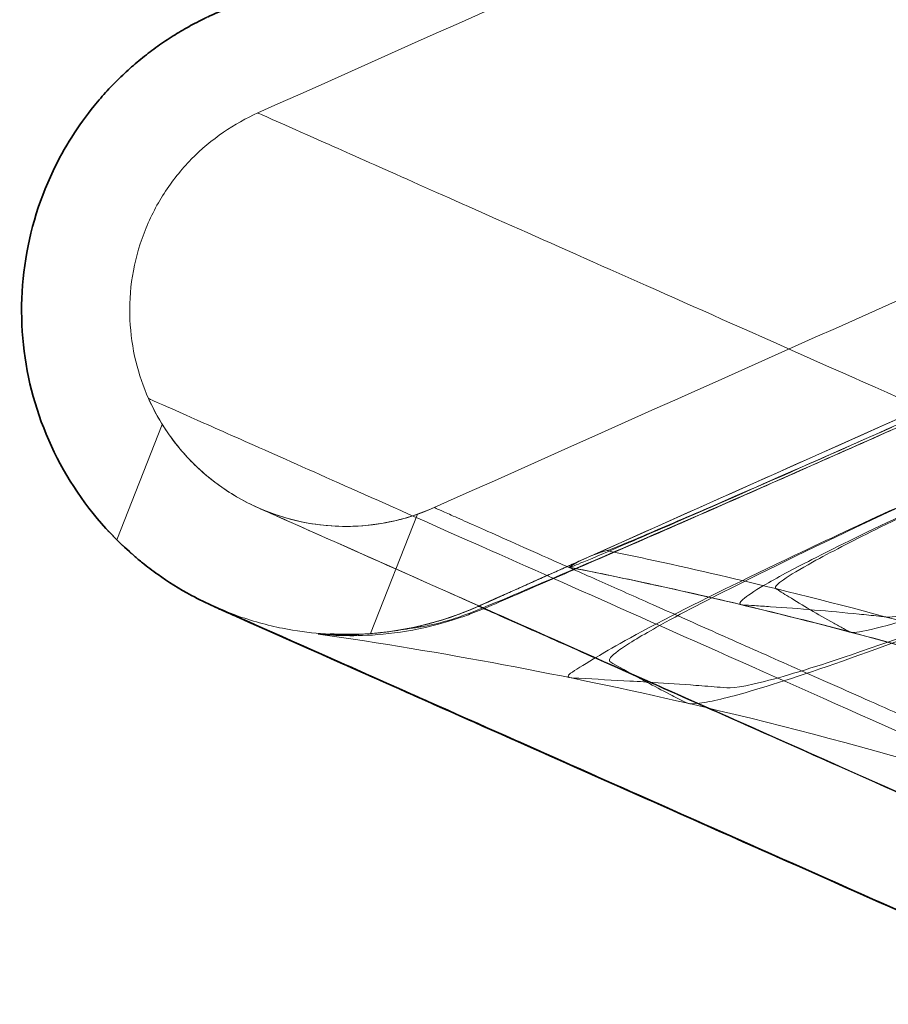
# Model space of a CAD drawing. Header units: millimetres. Extents: x -234 to 1726, y -356 to 1749.
# Tile 27 of 202: x 865 to 881, y 1544 to 1563. Entities that reach past the tile are written whole.
import ezdxf

# ---------------------------------------------------------------- set-up
doc = ezdxf.new("R2010")
doc.units = ezdxf.units.MM
for name, color, linetype, lineweight in [('Spigoli nascosti(ISO)', 7, 'Continuous', 18), ('Spigoli tangenti nascosti(ISO)', 7, 'Continuous', 18), ('Spigoli tangenti visibili(ISO)', 7, 'Continuous', 35), ('Spigoli visibili(ISO)', 7, 'Continuous', 35)]:
    doc.layers.add(name, color=color, linetype=linetype, lineweight=lineweight)

msp = doc.modelspace()

# ---------------------------------------------------------------- linework, layer by layer
at = {"layer": 'Spigoli nascosti(ISO)'}
for p, q in [((867.608, 1555.124), (866.768, 1552.988)), ((867.807, 1554.833), (867.807, 1554.833)), ((872.327, 1553.462), (871.459, 1551.254))]:
    msp.add_line(p, q, dxfattribs=at)
msp.add_ellipse((871.007, 1557.235), major_axis=(3.646, 1.648), ratio=0.999009, start_param=4.552687, end_param=4.708032, dxfattribs=at)
for points, knots in [([(873.453, 1551.759), (877.257, 1553.459), (881.061, 1555.159), (885.583, 1557.181), (886.301, 1557.554), (887.198, 1558.361), (887.481, 1558.675), (887.974, 1559.353), (888.185, 1559.72), (888.526, 1560.485), (888.657, 1560.888), (888.83, 1561.708), (888.874, 1562.129), (888.873, 1562.967), (888.829, 1563.388), (888.656, 1564.194), (888.529, 1564.584), (888.091, 1565.58), (887.703, 1566.165), (886.969, 1566.941), (886.675, 1567.197), (886.197, 1567.538), (886.028, 1567.646), (885.767, 1567.795), (885.678, 1567.843), (885.543, 1567.912), (885.497, 1567.934), (885.429, 1567.967), (885.406, 1567.978), (885.371, 1567.993), (885.359, 1567.999), (885.342, 1568.007), (885.336, 1568.009), (885.328, 1568.013), (885.325, 1568.014), (885.321, 1568.016), (885.319, 1568.017), (885.317, 1568.018), (885.316, 1568.018), (885.315, 1568.019)], [0, 0, 0, 0, 1.25, 1.25, 1.486164, 1.486164, 1.611828, 1.611828, 1.737492, 1.737492, 1.863156, 1.863156, 1.98882, 1.98882, 2.114485, 2.114485, 2.236259, 2.236259, 2.440832, 2.440832, 2.556739, 2.556739, 2.616802, 2.616802, 2.647114, 2.647114, 2.662305, 2.662305, 2.669906, 2.669906, 2.673706, 2.673706, 2.675607, 2.675607, 2.676557, 2.676557, 2.677032, 2.677032, 2.677276, 2.677276, 2.677276, 2.677276]), ([(873.453, 1551.759), (875.631, 1552.733), (877.81, 1553.706), (879.961, 1554.668), (881.428, 1555.323), (882.883, 1555.974), (884.316, 1556.614), (884.652, 1556.764), (884.985, 1556.913), (885.321, 1557.063), (886.275, 1557.489), (887.286, 1558.273), (887.971, 1559.377), (888.634, 1560.444), (888.947, 1561.779), (888.858, 1562.983), (888.805, 1563.695), (888.626, 1564.358), (888.378, 1564.929), (888.114, 1565.536), (887.735, 1566.131), (887.231, 1566.664), (886.707, 1567.218), (886.041, 1567.684), (885.311, 1568.012)], [31.850006, 31.850006, 31.850006, 31.850006, 39.008487, 39.008487, 39.008487, 43.892937, 43.892937, 43.892937, 45.038983, 45.038983, 45.038983, 48.650033, 48.650033, 48.650033, 52.140405, 52.140405, 52.140405, 54.204835, 54.204835, 54.204835, 56.398555, 56.398555, 56.398555, 58.681705, 58.681705, 58.681705, 58.681705]), ([(867.354, 1555.602), (867.45, 1555.388), (867.594, 1555.127), (867.774, 1554.877), (867.807, 1554.833)], [22.425003, 22.425003, 22.425003, 22.425003, 23.603128, 23.856976, 23.856976, 23.856976, 23.856976]), ([(882.3, 1555.557), (880.561, 1554.78), (878.813, 1554.008), (876.22, 1552.876), (875.274, 1552.467), (873.723, 1551.802), (873.203, 1551.591), (872.768, 1551.456), (872.547, 1551.403), (872.413, 1551.38), (872.39, 1551.378), (872.185, 1551.347), (872.055, 1551.327), (871.912, 1551.306)], [-1.056419, -1.056419, -1.056419, -1.056419, -0.8691, -0.8691, -0.739425, -0.739425, -0.60388, -0.60388, -0.477077, -0.477077, -0.390011, -0.390011, 0, 0, 0, 0]), ([(882.132, 1555.533), (881.377, 1555.195), (880.609, 1554.854), (879.069, 1554.174), (878.33, 1553.851), (877.263, 1553.388), (876.841, 1553.207), (876.261, 1552.96), (876.06, 1552.876), (875.894, 1552.81), (875.861, 1552.797), (875.838, 1552.789), (875.835, 1552.789), (875.833, 1552.788)], [0, 0, 0, 0, 0.2482619, 0.2482619, 0.5187259, 0.5187259, 0.7113896, 0.7113896, 0.8527107, 0.8527107, 0.9087072, 0.9087072, 0.9238082, 0.9238082, 0.9238082, 0.9238082]), ([(871.578, 1551.264), (871.366, 1551.245), (871.133, 1551.228), (870.803, 1551.23), (870.702, 1551.232), (870.545, 1551.242), (870.527, 1551.243), (870.503, 1551.245), (870.497, 1551.246), (870.489, 1551.246), (870.489, 1551.246), (870.501, 1551.244), (870.521, 1551.242), (870.6, 1551.235), (870.67, 1551.229), (870.9, 1551.217), (871.087, 1551.211), (871.785, 1551.234), (872.408, 1551.309), (873.19, 1551.574), (873.281, 1551.607), (873.607, 1551.734), (873.98, 1551.899), (875.506, 1552.558), (876.585, 1553.027), (878.84, 1554.017), (879.965, 1554.515), (881.077, 1555.011)], [-5.332659, -5.332659, -5.332659, -5.332659, -3.741998, -3.741998, -3.197323, -3.197323, -2.997702, -2.997702, -2.910528, -2.910528, -2.780884, -2.780884, -2.582353, -2.582353, -2.318904, -2.318904, -1.941273, -1.941273, -1.142649, -1.142649, -1.038134, -1.038134, -0.764739, -0.764739, -0.365362, -0.365362, 0, 0, 0, 0]), ([(875.138, 1552.481), (875.138, 1552.481), (875.137, 1552.481), (875.134, 1552.477), (875.145, 1552.48), (875.223, 1552.508), (875.35, 1552.56), (875.75, 1552.727), (876.051, 1552.856), (876.869, 1553.208), (877.476, 1553.472), (879.06, 1554.166), (880.075, 1554.615), (881.105, 1555.074)], [0.55061, 0.55061, 0.55061, 0.55061, 0.561068, 0.561068, 0.740642, 0.740642, 1.168064, 1.168064, 1.715971, 1.715971, 2.527253, 2.527253, 3.590831, 3.590831, 3.590831, 3.590831]), ([(884.307, 1554.983), (883.271, 1554.525), (882.224, 1554.052), (880.136, 1553.081), (879.148, 1552.608), (877.734, 1551.9), (877.181, 1551.614), (876.441, 1551.199), (876.193, 1551.048), (875.905, 1550.835), (875.85, 1550.768), (875.911, 1550.716), (876.139, 1550.588), (876.488, 1550.398), (876.525, 1550.378), (876.701, 1550.283), (876.846, 1550.206), (877.093, 1550.078), (877.191, 1550.028), (877.327, 1549.959), (877.364, 1549.944), (877.756, 1549.992), (878.08, 1550.071), (878.99, 1550.335), (879.677, 1550.562), (881.443, 1551.196), (882.505, 1551.603), (884.596, 1552.443), (885.658, 1552.887), (886.704, 1553.343)], [-23.638762, -23.638762, -23.638762, -23.638762, -18.765587, -18.765587, -13.473106, -13.473106, -9.703965, -9.703965, -7.05159, -7.05159, -4.6932, -4.6932, -2.887694, -2.887694, -2.680443, -2.680443, -1.895057, -1.895057, -1.398925, -1.398925, -1.219875, -1.219875, -1.003839, -1.003839, -0.70079, -0.70079, -0.342369, -0.342369, 0, 0, 0, 0]), ([(872.052, 1553.377), (871.953, 1553.35), (871.83, 1553.321), (871.576, 1553.276), (871.45, 1553.259), (871.078, 1553.23), (870.813, 1553.231), (870.271, 1553.295), (870, 1553.354), (869.467, 1553.533), (869.214, 1553.65), (868.725, 1553.936), (868.502, 1554.106), (868.214, 1554.367), (868.124, 1554.458), (867.95, 1554.649), (867.871, 1554.748), (867.807, 1554.833)], [0.000001, 0.000001, 0.000001, 0.000001, 0.0626181, 0.0626181, 0.1141768, 0.1141768, 0.2042134, 0.2042134, 0.288781, 0.288781, 0.3728874, 0.3728874, 0.4659814, 0.4659814, 0.5165131, 0.5165131, 0.5768512, 0.5768512, 0.5768512, 0.5768512]), ([(884.445, 1554.871), (883.816, 1554.594), (883.183, 1554.308), (881.954, 1553.739), (881.342, 1553.447), (880.362, 1552.962), (879.958, 1552.754), (879.405, 1552.449), (879.216, 1552.336), (878.986, 1552.173), (878.935, 1552.12), (878.949, 1552.091), (878.951, 1552.088), (878.955, 1552.085)], [0, 0, 0, 0, 0.2060934, 0.2060934, 0.4152297, 0.4152297, 0.5782768, 0.5782768, 0.6933975, 0.6933975, 0.7951616, 0.7951616, 0.808732, 0.808732, 0.808732, 0.808732]), ([(871.498, 1553.268), (871.329, 1553.246), (871.142, 1553.234), (870.76, 1553.24), (870.569, 1553.255), (870.108, 1553.329), (869.841, 1553.399), (869.316, 1553.599), (869.07, 1553.726), (868.685, 1553.972), (868.539, 1554.082), (868.261, 1554.319), (868.134, 1554.446), (868.027, 1554.565)], [-0.4304345, -0.4304345, -0.4304345, -0.4304345, -0.3615011, -0.3615011, -0.2990785, -0.2990785, -0.2153076, -0.2153076, -0.1306375, -0.1306375, -0.0693617, -0.0693617, -0.0000151, -0.0000151, -0.0000151, -0.0000151]), ([(887.849, 1553.846), (886.415, 1553.211), (884.929, 1552.592), (882.346, 1551.574), (881.251, 1551.169), (879.743, 1550.656), (879.177, 1550.479), (878.181, 1550.225), (878.094, 1550.247), (877.773, 1550.273), (877.624, 1550.285), (877.206, 1550.317), (876.94, 1550.335), (876.585, 1550.357), (876.447, 1550.365), (875.95, 1550.393), (875.627, 1550.41), (875.279, 1550.428), (875.247, 1550.429), (875.204, 1550.432), (875.191, 1550.432), (875.097, 1550.439), (875.092, 1550.467), (875.234, 1550.578), (875.394, 1550.668), (875.738, 1550.88), (876.089, 1551.095), (877.55, 1551.852), (878.369, 1552.256), (880.508, 1553.275), (881.82, 1553.877), (883.114, 1554.454)], [-16.852173, -16.852173, -16.852173, -16.852173, -14.503417, -14.503417, -12.469335, -12.469335, -11.097796, -11.097796, -9.328429, -9.328429, -7.76213, -7.76213, -4.909641, -4.909641, -3.901967, -3.901967, -2.302556, -2.302556, -2.145851, -2.145851, -2.083761, -2.083761, -1.646875, -1.646875, -1.158518, -1.158518, -0.756527, -0.756527, -0.425322, -0.425322, 0, 0, 0, 0]), ([(878.334, 1551.784), (878.328, 1551.785), (878.323, 1551.785), (878.268, 1551.794), (878.277, 1551.828), (878.414, 1551.949), (878.549, 1552.037), (878.965, 1552.281), (879.277, 1552.448), (880.104, 1552.872), (880.699, 1553.162), (882.036, 1553.792), (882.743, 1554.115), (883.445, 1554.428)], [2.2319296, 2.2319296, 2.2319296, 2.2319296, 2.2407302, 2.2407302, 2.3352698, 2.3352698, 2.4367263, 2.4367263, 2.5717689, 2.5717689, 2.7639893, 2.7639893, 2.9552669, 2.9552669, 2.9552669, 2.9552669]), ([(887.427, 1553.919), (886.491, 1553.504), (885.521, 1553.098), (883.834, 1552.43), (883.122, 1552.166), (882.127, 1551.826), (881.75, 1551.708), (881.191, 1551.568), (881.079, 1551.551), (880.989, 1551.561)], [0, 0, 0, 0, 0.3074837, 0.3074837, 0.5732933, 0.5732933, 0.7576376, 0.7576376, 0.9300065, 0.9300065, 0.9300065, 0.9300065]), ([(885.791, 1546.286), (879.951, 1548.883), (875.255, 1550.97), (870.527, 1553.071), (869.43, 1553.559), (869.38, 1553.581)], [0, 0, 0, 0, 7.407201, 7.407201, 12.167434, 12.167434, 12.167434, 12.167434]), ([(885.931, 1546.224), (880.061, 1548.833), (875.336, 1550.934), (870.549, 1553.061), (869.43, 1553.559), (869.38, 1553.581)], [0, 0, 0, 0, 7.419803, 7.419803, 12.226215, 12.226215, 12.226215, 12.226215]), ([(880.302, 1551.291), (880.352, 1551.263), (880.431, 1551.269), (880.847, 1551.355), (881.143, 1551.439), (881.947, 1551.697), (882.535, 1551.906), (883.733, 1552.361), (884.291, 1552.582), (885.383, 1553.03), (885.925, 1553.26), (886.462, 1553.494)], [2.156451, 2.156451, 2.156451, 2.156451, 2.36688, 2.36688, 2.592719, 2.592719, 2.914309, 2.914309, 3.168821, 3.168821, 3.408998, 3.408998, 3.408998, 3.408998]), ([(875.373, 1552.618), (875.303, 1552.587), (875.242, 1552.554), (875.17, 1552.506), (875.145, 1552.487), (875.138, 1552.481)], [0, 0, 0, 0, 0.3905415, 0.3905415, 0.5506099, 0.5506099, 0.5506099, 0.5506099]), ([(875.833, 1552.788), (875.832, 1552.788), (875.832, 1552.788), (875.713, 1552.756), (875.609, 1552.721), (875.521, 1552.683)], [0.9238082, 0.9238082, 0.9238082, 0.9238082, 0.9266327, 0.9266327, 1.8233028, 1.8233028, 1.8233028, 1.8233028]), ([(871.532, 1551.26), (872.178, 1551.317), (872.823, 1551.483), (874.005, 1552.002), (874.59, 1552.267), (875.236, 1552.556), (875.295, 1552.583), (875.355, 1552.61)], [0, 0, 0, 0, 0.1945656, 0.1945656, 0.3872017, 0.3872017, 0.4068558, 0.4068558, 0.4068558, 0.4068558]), ([(878.955, 1552.085), (878.987, 1552.065), (879.02, 1552.044), (879.099, 1551.994), (879.145, 1551.965), (879.319, 1551.858), (879.453, 1551.778), (879.73, 1551.614), (879.875, 1551.531), (880.084, 1551.413), (880.144, 1551.379), (880.246, 1551.322), (880.277, 1551.305), (880.302, 1551.291)], [0.808732, 0.808732, 0.808732, 0.808732, 0.921189, 0.921189, 1.075219, 1.075219, 1.485192, 1.485192, 1.889974, 1.889974, 2.049419, 2.049419, 2.156451, 2.156451, 2.156451, 2.156451]), ([(868.568, 1551.753), (868.699, 1551.695), (868.833, 1551.641), (869.259, 1551.488), (869.551, 1551.408), (870.082, 1551.302), (870.32, 1551.272), (870.656, 1551.245), (870.772, 1551.24), (871.005, 1551.235), (871.116, 1551.237), (871.206, 1551.24)], [0.240623, 0.240623, 0.240623, 0.240623, 0.284176, 0.284176, 0.3764888, 0.3764888, 0.459376, 0.459376, 0.5080691, 0.5080691, 0.5681034, 0.5681034, 0.5681034, 0.5681034]), ([(871.011, 1551.237), (871.659, 1551.238), (872.316, 1551.346), (873.107, 1551.614), (873.282, 1551.683), (873.453, 1551.759)], [0, 0, 0, 0, 0.1945413, 0.1945413, 0.2506762, 0.2506762, 0.2506762, 0.2506762]), ([(880.989, 1551.561), (880.951, 1551.565), (880.908, 1551.57), (880.734, 1551.589), (880.613, 1551.601), (880.214, 1551.641), (879.939, 1551.667), (879.394, 1551.713), (879.123, 1551.734), (878.758, 1551.758), (878.66, 1551.765), (878.485, 1551.776), (878.409, 1551.78), (878.334, 1551.784)], [0.930006, 0.930006, 0.930006, 0.930006, 1.003012, 1.003012, 1.170889, 1.170889, 1.562983, 1.562983, 1.963878, 1.963878, 2.114532, 2.114532, 2.23193, 2.23193, 2.23193, 2.23193]), ([(871.206, 1551.24), (871.322, 1551.244), (871.401, 1551.25), (871.451, 1551.253), (871.459, 1551.254), (871.459, 1551.254)], [0, 0, 0, 0, 0.0773744, 0.0773744, 0.1090694, 0.1090694, 0.1090694, 0.1090694]), ([(890.875, 1547.752), (889.949, 1548.131), (889.017, 1548.493), (885.536, 1549.775), (882.944, 1550.592), (880.322, 1551.283)], [7.521677, 7.521677, 7.521677, 7.521677, 7.82115, 7.82115, 8.634628, 8.634628, 8.634628, 8.634628]), ([(888.266, 1546.632), (887.684, 1546.854), (887.1, 1547.069), (883.508, 1548.347), (880.435, 1549.246), (877.326, 1549.964)], [7.54093, 7.54093, 7.54093, 7.54093, 7.727501, 7.727501, 8.684812, 8.684812, 8.684812, 8.684812])]:
    msp.add_open_spline(points, degree=3, knots=knots, dxfattribs=at)
for points in [[(881.243, 1566.188), (877.287, 1564.42), (873.331, 1562.652), (869.375, 1560.884)], [(869.375, 1560.884), (869.159, 1560.788), (868.73, 1560.55), (868.13, 1560.049), (867.62, 1559.414), (867.243, 1558.671), (867.028, 1557.867), (866.984, 1557.053), (867.097, 1556.281), (867.258, 1555.817), (867.354, 1555.602)], [(872.637, 1553.585), (876.593, 1555.353), (880.549, 1557.121), (884.505, 1558.889)], [(867.354, 1555.602), (867.354, 1555.602), (867.354, 1555.602), (867.354, 1555.602)], [(867.891, 1554.725), (867.676, 1554.992), (867.494, 1555.289), (867.354, 1555.602)], [(868.027, 1554.565), (867.941, 1554.662), (867.867, 1554.753), (867.807, 1554.833)], [(871.831, 1553.323), (872.107, 1553.382), (872.379, 1553.47), (872.637, 1553.585)], [(872.637, 1553.585), (872.637, 1553.585), (872.637, 1553.585), (872.637, 1553.585)], [(872.052, 1553.377), (871.909, 1553.338), (871.719, 1553.295), (871.498, 1553.268)], [(866.983, 1552.784), (867.015, 1552.754), (867.051, 1552.723), (867.09, 1552.689)], [(867.26, 1552.548), (867.15, 1552.636), (867.057, 1552.716), (866.983, 1552.784)], [(875.521, 1552.683), (875.472, 1552.661), (875.423, 1552.64), (875.373, 1552.618)], [(880.322, 1551.283), (878.605, 1551.736), (876.876, 1552.135), (875.137, 1552.479)], [(877.326, 1549.964), (875.065, 1550.487), (872.783, 1550.915), (870.491, 1551.246)]]:
    msp.add_open_spline(points, degree=3, dxfattribs=at)
for points, weights, knots in [([(866.351, 1561.018), (864.023, 1558.155), (865.528, 1554.786), (866.044, 1553.632), (866.983, 1552.784)], [0.87543490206, 0.796945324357, 1, 0.919650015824, 0.883385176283], [15.890912, 15.890912, 15.890912, 22.425003, 22.425003, 25.010583, 25.010583, 25.010583]), ([(871.578, 1551.264), (872.556, 1551.358), (873.453, 1551.759), (874.413, 1552.188), (875.373, 1552.618)], [0.900508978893, 0.936477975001, 1, 1, 1], [29.805932, 29.805932, 29.805932, 31.850006, 31.850006, 33.953817, 33.953817, 33.953817])]:
    msp.add_rational_spline(points, weights, degree=2, knots=knots, dxfattribs=at)
at = {"layer": 'Spigoli tangenti nascosti(ISO)'}
for major_axis, start_param, end_param in [((5.477, 2.45), 4.325333, 4.712068), ((5.478, 2.448), 4.443909, 4.712389), ((5.478, 2.448), 4.243691, 4.387754)]:
    msp.add_ellipse((871.006, 1557.235), major_axis=major_axis, ratio=0.999565, start_param=start_param, end_param=end_param, dxfattribs=at)
for points, knots in [([(869.375, 1560.884), (869.375, 1560.884), (869.741, 1560.721), (871.122, 1560.107), (872.18, 1559.637), (874.946, 1558.408), (876.693, 1557.631), (880.839, 1555.788), (883.272, 1554.707), (885.95, 1553.517)], [-124.318697, -124.318697, -124.318697, -124.318697, -96.115108, -96.115108, -66.02166, -66.02166, -33.987834, -33.987834, 0.000013, 0.000013, 0.000013, 0.000013]), ([(867.354, 1555.602), (867.354, 1555.602), (867.715, 1555.442), (869.084, 1554.834), (870.136, 1554.366), (872.894, 1553.14), (874.637, 1552.365), (878.775, 1550.526), (881.203, 1549.447), (883.878, 1548.258)], [-124.159253, -124.159253, -124.159253, -124.159253, -96.115108, -96.115108, -66.02166, -66.02166, -33.987834, -33.987834, 0.000102, 0.000102, 0.000102, 0.000102]), ([(888.942, 1546.337), (888.28, 1546.632), (887.633, 1546.92), (887.002, 1547.2), (886.371, 1547.48), (885.756, 1547.754), (885.158, 1548.019), (884.561, 1548.285), (883.98, 1548.543), (883.417, 1548.793), (882.854, 1549.044), (882.309, 1549.286), (881.783, 1549.52), (881.286, 1549.74), (880.807, 1549.954), (880.344, 1550.159), (879.882, 1550.365), (879.437, 1550.562), (879.01, 1550.752), (878.583, 1550.942), (878.175, 1551.123), (877.786, 1551.296), (877.396, 1551.47), (877.026, 1551.634), (876.675, 1551.79), (876.346, 1551.936), (876.035, 1552.075), (875.742, 1552.205), (875.449, 1552.335), (875.174, 1552.457), (874.919, 1552.571), (874.664, 1552.684), (874.428, 1552.789), (874.213, 1552.884), (873.998, 1552.98), (873.803, 1553.067), (873.629, 1553.144), (873.467, 1553.216), (873.323, 1553.28), (873.199, 1553.335), (873.074, 1553.391), (872.97, 1553.437), (872.886, 1553.474), (872.802, 1553.512), (872.738, 1553.54), (872.697, 1553.558), (872.657, 1553.576), (872.637, 1553.585), (872.637, 1553.585)], [0, 0, 0, 0, 8.497014, 8.497014, 8.497014, 16.994027, 16.994027, 16.994027, 25.491041, 25.491041, 25.491041, 33.988053, 33.988053, 33.988053, 41.996563, 41.996563, 41.996563, 50.005071, 50.005071, 50.005071, 58.013579, 58.013579, 58.013579, 66.022084, 66.022084, 66.022084, 73.545498, 73.545498, 73.545498, 81.068909, 81.068909, 81.068909, 88.59232, 88.59232, 88.59232, 96.115727, 96.115727, 96.115727, 103.166684, 103.166684, 103.166684, 110.217637, 110.217637, 110.217637, 117.268591, 117.268591, 117.268591, 123.97139, 123.97139, 123.97139, 123.97139]), ([(875.833, 1552.788), (876.08, 1552.737), (876.326, 1552.686), (877.369, 1552.461), (878.164, 1552.279), (878.955, 1552.085)], [-95.949402, -95.949402, -95.949402, -95.949402, -95.16006, -95.16006, -92.607824, -92.607824, -92.607824, -92.607824]), ([(875.138, 1552.481), (875.586, 1552.393), (876.032, 1552.3), (877.759, 1551.929), (879.035, 1551.625), (880.302, 1551.291)], [-96.596127, -96.596127, -96.596127, -96.596127, -95.16006, -95.16006, -91.034226, -91.034226, -91.034226, -91.034226]), ([(878.955, 1552.085), (881.11, 1551.558), (883.245, 1550.947), (886.39, 1549.914), (887.419, 1549.554), (888.441, 1549.174)], [-92.607824, -92.607824, -92.607824, -92.607824, -85.659189, -85.659189, -82.244073, -82.244073, -82.244073, -82.244073]), ([(889.712, 1544.532), (887.068, 1545.707), (882.41, 1547.778), (877.262, 1550.066), (874.178, 1551.437), (873.453, 1551.759), (873.453, 1551.759)], [0, 0, 0, 0, 33.987834, 66.02166, 96.115108, 123.97043, 123.97043, 123.97043, 123.97043]), ([(880.302, 1551.291), (881.953, 1550.856), (883.592, 1550.371), (887.115, 1549.214), (888.994, 1548.523), (890.846, 1547.767)], [-91.034226, -91.034226, -91.034226, -91.034226, -85.659189, -85.659189, -79.36101, -79.36101, -79.36101, -79.36101])]:
    msp.add_open_spline(points, degree=3, knots=knots, dxfattribs=at)
msp.add_open_spline([(872.637, 1553.585), (876.593, 1555.353), (880.549, 1557.121), (884.505, 1558.889)], degree=3, dxfattribs=at)
at = {"layer": 'Spigoli tangenti visibili(ISO)'}
msp.add_open_spline([(896.777, 1560.747), (894.127, 1561.925), (889.457, 1564.001), (884.288, 1566.298), (881.168, 1567.685), (880.428, 1568.014), (880.427, 1568.014)], degree=3, knots=[0, 0, 0, 0, 33.987834, 66.02166, 96.115108, 124.31874, 124.31874, 124.31874, 124.31874], dxfattribs=at)
at = {"layer": 'Spigoli visibili(ISO)'}
msp.add_rational_spline([(880.427, 1568.014), (874.493, 1565.362), (868.559, 1562.71), (867.253, 1562.127), (866.351, 1561.018)], [1, 1, 1, 0.910161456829, 0.87543490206], degree=2, knots=[0, 0, 0, 13, 13, 15.890912, 15.890912, 15.890912], dxfattribs=at)
for points, knots in [([(867.09, 1552.689), (866.599, 1553.111), (866.172, 1553.621), (865.511, 1554.738), (865.269, 1555.359), (865.001, 1556.63), (864.971, 1557.297), (865.125, 1558.587), (865.31, 1559.227), (865.794, 1560.242), (866.052, 1560.649), (866.351, 1561.018)], [0, 0, 0, 0, 0.19437, 0.19437, 0.3892668, 0.3892668, 0.5841258, 0.5841258, 0.7790253, 0.7790253, 0.9214499, 0.9214499, 0.9214499, 0.9214499]), ([(867.09, 1552.689), (867.137, 1552.649), (867.188, 1552.606), (867.328, 1552.493), (867.424, 1552.42), (867.71, 1552.217), (867.919, 1552.084), (868.284, 1551.886), (868.424, 1551.817), (868.568, 1551.753)], [0.0272565, 0.0272565, 0.0272565, 0.0272565, 0.0594588, 0.0594588, 0.1083843, 0.1083843, 0.1923826, 0.1923826, 0.240623, 0.240623, 0.240623, 0.240623]), ([(884.979, 1544.459), (879.139, 1547.055), (874.443, 1549.142), (869.715, 1551.244), (868.617, 1551.731), (868.568, 1551.753)], [0, 0, 0, 0, 7.407109, 7.407109, 12.168482, 12.168482, 12.168482, 12.168482]), ([(885.119, 1544.397), (879.25, 1547.006), (874.524, 1549.106), (869.737, 1551.234), (868.617, 1551.731), (868.568, 1551.753)], [0, 0, 0, 0, 7.419901, 7.419901, 12.22745, 12.22745, 12.22745, 12.22745]), ([(871.206, 1551.24), (871.202, 1551.24), (871.198, 1551.24), (871.069, 1551.236), (870.906, 1551.234), (870.714, 1551.244)], [0.21812393, 0.21812393, 0.21812393, 0.21812393, 0.22080937, 0.22080937, 0.3021115, 0.3021115, 0.3021115, 0.3021115])]:
    msp.add_open_spline(points, degree=3, knots=knots, dxfattribs=at)

doc.saveas('drawing.dxf')
